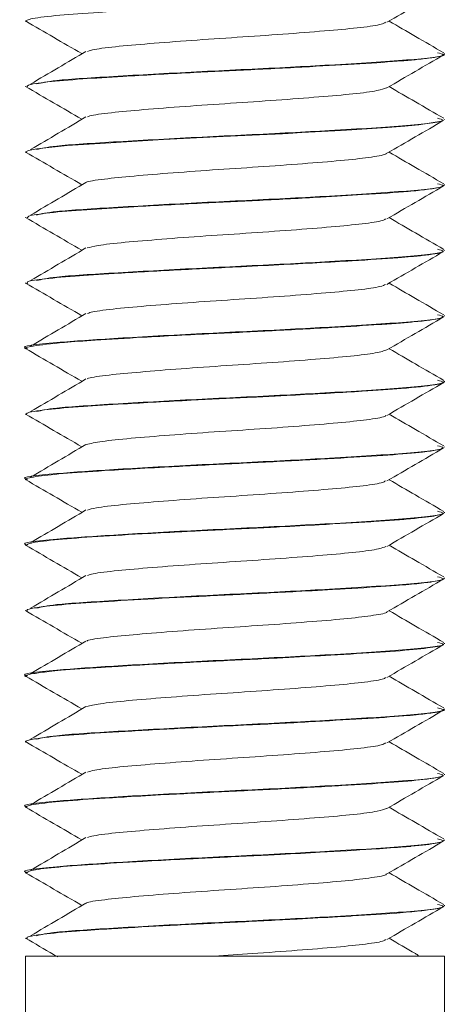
# Model space of a CAD drawing. Header units: millimetres. Extents: x 219 to 1654, y -143 to 1232.
# Tile 15 of 36: x 635.4 to 643.53, y 684.93 to 703.72. Entities that reach past the tile are written whole.
import ezdxf

# ---------------------------------------------------------------- set-up
doc = ezdxf.new("R2010")
doc.units = ezdxf.units.MM

msp = doc.modelspace()

# ---------------------------------------------------------------- linework, layer by layer
at = {"color": 7, "linetype": 'Continuous', "lineweight": 15}
for p, q in [((635.512, 703.697), (635.512, 703.687)), ((643.512, 703.062), (643.512, 703.072)), ((635.512, 702.447), (635.512, 702.437)), ((643.512, 701.812), (643.512, 701.822)), ((635.512, 701.197), (635.512, 701.187)), ((643.512, 700.562), (643.512, 700.572)), ((635.512, 699.947), (635.512, 699.937)), ((643.512, 699.312), (643.512, 699.322)), ((635.512, 698.697), (635.512, 698.687)), ((643.512, 698.062), (643.512, 698.072)), ((635.512, 697.447), (635.512, 697.437)), ((643.512, 696.812), (643.512, 696.822)), ((635.512, 696.197), (635.512, 696.187)), ((643.512, 695.562), (643.512, 695.572)), ((635.512, 694.947), (635.512, 694.937)), ((643.512, 694.312), (643.512, 694.322)), ((635.512, 693.697), (635.512, 693.687)), ((643.512, 693.062), (643.512, 693.072)), ((635.512, 692.447), (635.512, 692.437)), ((643.512, 691.812), (643.512, 691.822)), ((635.512, 691.197), (635.512, 691.188)), ((643.512, 690.562), (643.512, 690.572)), ((635.512, 689.947), (635.512, 689.937)), ((643.512, 689.312), (643.512, 689.322)), ((635.512, 688.697), (635.512, 688.687)), ((643.512, 688.062), (643.512, 688.072)), ((635.512, 687.447), (635.512, 687.437)), ((643.512, 686.812), (643.512, 686.822)), ((635.512, 686.197), (635.512, 686.187)), ((635.512, 685.853), (635.512, 683.853)), ((643.512, 685.853), (635.512, 685.853)), ((643.512, 683.853), (643.512, 685.853))]:
    msp.add_line(p, q, dxfattribs=at)
at = {"color": 7, "linetype": 'Continuous', "lineweight": 15, "flags": 128}
msp.add_lwpolyline([(635.538, 701.187), (635.519, 701.199), (635.573, 701.221), (635.728, 701.253), (636.311, 701.316), (637.042, 701.366), (638.151, 701.431), (639.285, 701.489), (639.84, 701.515), (640.129, 701.53), (640.28, 701.537), (640.356, 701.541), (640.395, 701.543), (640.414, 701.544), (640.419, 701.544), (640.421, 701.545), (640.423, 701.545), (640.423, 701.545), (640.424, 701.545), (640.424, 701.545), (640.424, 701.545), (640.424, 701.545), (640.424, 701.545), (640.424, 701.545), (640.428, 701.545), (640.434, 701.545), (640.455, 701.546), (640.527, 701.55), (640.793, 701.564), (641.55, 701.607), (642.424, 701.662), (642.757, 701.687), (643.025, 701.712), (643.456, 701.78), (643.466, 701.794)], dxfattribs=at)
at = {"color": 7, "linetype": 'Continuous', "lineweight": 15}
for points, knots in [([(635.512, 703.687), (635.518, 703.695), (635.531, 703.712), (635.686, 703.751), (636.096, 703.803), (636.951, 703.863), (638.027, 703.925), (639.177, 703.984), (640.274, 704.036), (641.338, 704.093), (642.137, 704.142), (642.625, 704.175), (643.08, 704.215), (643.422, 704.256), (643.45, 704.286), (643.458, 704.294)], [0, 0, 0, 0, 0.040479, 0.087764, 0.191102, 0.283737, 0.402419, 0.491041, 0.570589, 0.671035, 0.763323, 0.809169, 0.847745, 0.9593, 1, 1, 1, 1]), ([(642.416, 703.669), (642.596, 703.773), (642.955, 703.982), (643.315, 704.19), (643.495, 704.294)], [0, 0, 0, 0, 0.499762, 1, 1, 1, 1]), ([(635.515, 703.694), (635.693, 703.59), (636.05, 703.383), (636.408, 703.175), (636.586, 703.071)], [0, 0, 0, 0, 0.500071, 1, 1, 1, 1]), ([(642.387, 703.669), (642.368, 703.657), (642.318, 703.625), (641.944, 703.569), (641.335, 703.513), (640.55, 703.45), (639.671, 703.389), (638.778, 703.332), (637.951, 703.268), (637.276, 703.211), (636.834, 703.158), (636.735, 703.126), (636.699, 703.114)], [0, 0, 0, 0, 0.066669, 0.176474, 0.283819, 0.39335, 0.502302, 0.61002, 0.719931, 0.827542, 0.936631, 1, 1, 1, 1]), ([(643.499, 703.087), (643.319, 703.192), (642.972, 703.393), (642.624, 703.595), (642.457, 703.692)], [0, 0, 0, 0, 0.517493, 1, 1, 1, 1]), ([(635.549, 702.437), (635.546, 702.448), (635.535, 702.478), (635.891, 702.53), (636.531, 702.586), (637.454, 702.642), (638.547, 702.704), (639.79, 702.763), (640.918, 702.82), (641.937, 702.879), (642.597, 702.922), (643.026, 702.961), (643.35, 703.002), (643.543, 703.036), (643.496, 703.059), (643.489, 703.062)], [0, 0, 0, 0, 0.053166, 0.148621, 0.241127, 0.320409, 0.431605, 0.518157, 0.615688, 0.703397, 0.793163, 0.83527, 0.888662, 0.983176, 1, 1, 1, 1]), ([(636.668, 703.114), (636.492, 703.01), (636.14, 702.802), (635.787, 702.594), (635.61, 702.491)], [0, 0, 0, 0, 0.4999286, 1, 1, 1, 1]), ([(643.383, 703.089), (643.434, 703.076), (643.611, 703.031), (642.892, 702.949), (641.69, 702.873), (640.302, 702.797), (638.851, 702.73), (637.243, 702.64), (636.033, 702.565), (635.819, 702.514), (635.726, 702.492)], [0, 0, 0, 0, 0.065202, 0.231007, 0.394635, 0.461355, 0.603624, 0.74828, 0.890459, 1, 1, 1, 1]), ([(642.416, 702.419), (642.596, 702.523), (642.955, 702.732), (643.315, 702.94), (643.495, 703.044)], [0, 0, 0, 0, 0.4997627, 1, 1, 1, 1]), ([(635.515, 702.444), (635.693, 702.34), (636.05, 702.133), (636.408, 701.925), (636.586, 701.821)], [0, 0, 0, 0, 0.500071, 1, 1, 1, 1]), ([(642.406, 702.42), (642.36, 702.402), (642.262, 702.363), (641.799, 702.303), (641.134, 702.246), (640.318, 702.183), (639.427, 702.124), (638.544, 702.064), (637.747, 702.002), (637.128, 701.945), (636.765, 701.896), (636.709, 701.87), (636.696, 701.864)], [0, 0, 0, 0, 0.097425, 0.206742, 0.314165, 0.424026, 0.531994, 0.640622, 0.750295, 0.857588, 0.967257, 1, 1, 1, 1]), ([(643.499, 701.837), (643.319, 701.942), (642.972, 702.143), (642.624, 702.345), (642.457, 702.442)], [0, 0, 0, 0, 0.517493, 1, 1, 1, 1]), ([(636.668, 701.864), (636.492, 701.76), (636.14, 701.552), (635.787, 701.344), (635.61, 701.241)], [0, 0, 0, 0, 0.4999286, 1, 1, 1, 1]), ([(643.383, 701.839), (643.434, 701.826), (643.611, 701.781), (642.892, 701.699), (641.69, 701.623), (640.302, 701.547), (638.851, 701.48), (637.243, 701.39), (636.033, 701.315), (635.819, 701.264), (635.726, 701.242)], [0, 0, 0, 0, 0.065202, 0.231007, 0.394635, 0.461355, 0.603624, 0.74828, 0.890459, 1, 1, 1, 1]), ([(642.416, 701.169), (642.596, 701.273), (642.955, 701.482), (643.315, 701.69), (643.495, 701.794)], [0, 0, 0, 0, 0.499762, 1, 1, 1, 1]), ([(635.515, 701.194), (635.693, 701.09), (636.05, 700.883), (636.408, 700.675), (636.586, 700.571)], [0, 0, 0, 0, 0.500071, 1, 1, 1, 1]), ([(642.401, 701.169), (642.401, 701.166), (642.401, 701.143), (642.147, 701.098), (641.644, 701.038), (640.922, 700.979), (640.081, 700.916), (639.182, 700.859), (638.318, 700.797), (637.554, 700.736), (636.998, 700.679), (636.701, 700.635), (636.673, 700.615), (636.672, 700.614)], [0, 0, 0, 0, 0.01549, 0.125528, 0.234309, 0.342723, 0.452862, 0.560534, 0.670253, 0.779637, 0.887524, 0.997725, 1, 1, 1, 1]), ([(643.499, 700.587), (643.319, 700.692), (642.972, 700.893), (642.624, 701.095), (642.457, 701.192)], [0, 0, 0, 0, 0.517493, 1, 1, 1, 1]), ([(635.551, 699.937), (635.554, 699.951), (635.562, 699.985), (636.003, 700.043), (636.707, 700.097), (637.669, 700.155), (638.779, 700.215), (640.022, 700.273), (641.083, 700.329), (642.07, 700.387), (642.749, 700.433), (643.136, 700.474), (643.296, 700.496), (643.458, 700.525), (643.487, 700.545), (643.51, 700.562)], [0, 0, 0, 0, 0.070427, 0.167887, 0.261418, 0.339913, 0.448954, 0.537033, 0.634025, 0.708318, 0.810059, 0.86663, 0.898686, 0.916454, 1, 1, 1, 1]), ([(636.668, 700.614), (636.492, 700.51), (636.14, 700.302), (635.787, 700.094), (635.61, 699.991)], [0, 0, 0, 0, 0.499929, 1, 1, 1, 1]), ([(643.383, 700.589), (643.434, 700.576), (643.611, 700.531), (642.892, 700.449), (641.69, 700.373), (640.302, 700.297), (638.851, 700.23), (637.243, 700.14), (636.033, 700.065), (635.819, 700.014), (635.726, 699.992)], [0, 0, 0, 0, 0.065202, 0.231007, 0.394635, 0.461355, 0.603624, 0.74828, 0.890459, 1, 1, 1, 1]), ([(642.416, 699.919), (642.596, 700.023), (642.955, 700.232), (643.315, 700.44), (643.495, 700.544)], [0, 0, 0, 0, 0.499762, 1, 1, 1, 1]), ([(635.515, 699.944), (635.693, 699.84), (636.05, 699.633), (636.408, 699.425), (636.586, 699.321)], [0, 0, 0, 0, 0.500071, 1, 1, 1, 1]), ([(642.385, 699.919), (642.378, 699.91), (642.354, 699.882), (642.034, 699.831), (641.465, 699.773), (640.704, 699.712), (639.838, 699.65), (638.941, 699.593), (638.096, 699.53), (637.387, 699.471), (636.883, 699.416), (636.748, 699.379), (636.689, 699.363)], [0, 0, 0, 0, 0.045743, 0.155651, 0.263266, 0.372339, 0.481779, 0.589157, 0.698999, 0.807147, 0.915612, 1, 1, 1, 1]), ([(643.499, 699.337), (643.319, 699.442), (642.972, 699.643), (642.624, 699.845), (642.457, 699.942)], [0, 0, 0, 0, 0.517493, 1, 1, 1, 1]), ([(635.556, 698.687), (635.546, 698.696), (635.518, 698.722), (635.812, 698.77), (636.377, 698.825), (637.264, 698.881), (638.332, 698.942), (639.435, 698.996), (640.591, 699.053), (641.702, 699.114), (642.486, 699.164), (642.914, 699.2), (643.27, 699.239), (643.516, 699.278), (643.486, 699.305), (643.479, 699.312)], [0, 0, 0, 0, 0.0439641, 0.1278143, 0.2237191, 0.3045144, 0.4118714, 0.5020235, 0.5675633, 0.6889028, 0.7836496, 0.8192721, 0.8638655, 0.9645751, 1, 1, 1, 1]), ([(636.668, 699.364), (636.492, 699.26), (636.14, 699.052), (635.787, 698.844), (635.61, 698.741)], [0, 0, 0, 0, 0.4999286, 1, 1, 1, 1]), ([(643.383, 699.339), (643.434, 699.326), (643.611, 699.281), (642.892, 699.199), (641.69, 699.123), (640.302, 699.047), (638.851, 698.98), (637.243, 698.89), (636.033, 698.815), (635.819, 698.764), (635.726, 698.742)], [0, 0, 0, 0, 0.065202, 0.231007, 0.394635, 0.461355, 0.603624, 0.74828, 0.890459, 1, 1, 1, 1]), ([(642.416, 698.669), (642.596, 698.773), (642.955, 698.982), (643.315, 699.19), (643.495, 699.294)], [0, 0, 0, 0, 0.4997627, 1, 1, 1, 1]), ([(635.515, 698.694), (635.693, 698.59), (636.05, 698.383), (636.408, 698.175), (636.586, 698.071)], [0, 0, 0, 0, 0.500071, 1, 1, 1, 1]), ([(642.39, 698.669), (642.364, 698.655), (642.301, 698.621), (641.901, 698.564), (641.273, 698.508), (640.477, 698.445), (639.594, 698.385), (638.703, 698.326), (637.886, 698.263), (637.227, 698.206), (636.812, 698.154), (636.728, 698.124), (636.7, 698.114)], [0, 0, 0, 0, 0.076339, 0.186034, 0.293344, 0.403021, 0.51169, 0.619652, 0.729532, 0.836982, 0.946297, 1, 1, 1, 1]), ([(643.499, 698.087), (643.319, 698.192), (642.972, 698.393), (642.624, 698.595), (642.457, 698.692)], [0, 0, 0, 0, 0.517493, 1, 1, 1, 1]), ([(643.383, 698.089), (643.434, 698.076), (643.611, 698.031), (642.892, 697.949), (641.691, 697.873), (640.301, 697.797), (638.86, 697.73), (637.209, 697.64), (635.985, 697.554), (635.375, 697.486), (635.539, 697.45), (635.552, 697.447)], [0, 0, 0, 0, 0.0606783, 0.214979, 0.367255, 0.4293454, 0.5617438, 0.6963637, 0.8286781, 0.9863075, 1, 1, 1, 1]), ([(636.668, 698.114), (636.492, 698.01), (636.14, 697.802), (635.787, 697.594), (635.61, 697.491)], [0, 0, 0, 0, 0.4999286, 1, 1, 1, 1]), ([(635.514, 697.437), (635.513, 697.438), (635.464, 697.456), (635.657, 697.495), (636.114, 697.554), (636.873, 697.607), (637.817, 697.664), (639.003, 697.726), (640.26, 697.785), (641.363, 697.845), (642.148, 697.893), (642.634, 697.926), (643.098, 697.967), (643.46, 698.013), (643.486, 698.049), (643.495, 698.062)], [0, 0, 0, 0, 0.00131, 0.087448, 0.197074, 0.267796, 0.355488, 0.466904, 0.55686, 0.6529, 0.741951, 0.785154, 0.824509, 0.935548, 1, 1, 1, 1]), ([(642.416, 697.419), (642.596, 697.523), (642.955, 697.732), (643.315, 697.94), (643.495, 698.044)], [0, 0, 0, 0, 0.499762, 1, 1, 1, 1]), ([(635.515, 697.444), (635.693, 697.34), (636.05, 697.133), (636.408, 696.925), (636.586, 696.821)], [0, 0, 0, 0, 0.500071, 1, 1, 1, 1]), ([(642.416, 697.42), (642.359, 697.4), (642.243, 697.36), (641.75, 697.298), (641.069, 697.241), (640.244, 697.178), (639.35, 697.12), (638.472, 697.059), (637.685, 696.996), (637.085, 696.94), (636.745, 696.893), (636.698, 696.868), (636.69, 696.864)], [0, 0, 0, 0, 0.107017, 0.216113, 0.323695, 0.433593, 0.541316, 0.650235, 0.759766, 0.867094, 0.976879, 1, 1, 1, 1]), ([(643.499, 696.837), (643.319, 696.942), (642.972, 697.143), (642.624, 697.345), (642.457, 697.442)], [0, 0, 0, 0, 0.517493, 1, 1, 1, 1]), ([(635.529, 696.187), (635.529, 696.195), (635.527, 696.225), (635.858, 696.278), (636.541, 696.337), (637.469, 696.393), (638.561, 696.454), (639.551, 696.501), (640.219, 696.534), (640.988, 696.574), (641.882, 696.625), (642.812, 696.686), (643.323, 696.746), (643.535, 696.789), (643.495, 696.809), (643.487, 696.812)], [0, 0, 0, 0, 0.0389699, 0.1490451, 0.2425883, 0.3217346, 0.43308, 0.5189127, 0.5568157, 0.5938641, 0.7080411, 0.792091, 0.9038654, 0.9814534, 1, 1, 1, 1]), ([(636.668, 696.864), (636.492, 696.76), (636.14, 696.552), (635.787, 696.344), (635.61, 696.241)], [0, 0, 0, 0, 0.499929, 1, 1, 1, 1]), ([(643.383, 696.839), (643.434, 696.826), (643.611, 696.781), (642.892, 696.699), (641.69, 696.623), (640.302, 696.547), (638.851, 696.48), (637.243, 696.39), (636.033, 696.315), (635.819, 696.264), (635.726, 696.242)], [0, 0, 0, 0, 0.065202, 0.231007, 0.394635, 0.461355, 0.603624, 0.74828, 0.890459, 1, 1, 1, 1]), ([(642.416, 696.169), (642.596, 696.273), (642.955, 696.482), (643.315, 696.69), (643.495, 696.794)], [0, 0, 0, 0, 0.4997627, 1, 1, 1, 1]), ([(635.515, 696.194), (635.693, 696.09), (636.05, 695.883), (636.408, 695.675), (636.586, 695.571)], [0, 0, 0, 0, 0.500071, 1, 1, 1, 1]), ([(642.394, 696.169), (642.392, 696.164), (642.387, 696.14), (642.113, 696.092), (641.589, 696.034), (640.855, 695.974), (640.005, 695.911), (639.106, 695.854), (638.246, 695.792), (637.505, 695.731), (636.935, 695.674), (636.757, 695.633), (636.669, 695.613)], [0, 0, 0, 0, 0.024957, 0.134777, 0.242922, 0.351357, 0.461099, 0.568401, 0.677979, 0.786794, 0.89459, 1, 1, 1, 1]), ([(643.499, 695.587), (643.319, 695.692), (642.972, 695.893), (642.624, 696.095), (642.457, 696.192)], [0, 0, 0, 0, 0.517493, 1, 1, 1, 1]), ([(643.383, 695.589), (643.434, 695.576), (643.611, 695.531), (642.892, 695.449), (641.691, 695.373), (640.301, 695.297), (638.86, 695.23), (637.209, 695.14), (635.985, 695.054), (635.375, 694.986), (635.539, 694.95), (635.552, 694.947)], [0, 0, 0, 0, 0.060678, 0.214979, 0.367255, 0.429345, 0.561744, 0.696364, 0.828678, 0.986308, 1, 1, 1, 1]), ([(635.529, 694.937), (635.524, 694.941), (635.499, 694.964), (635.718, 695.007), (636.267, 695.066), (636.856, 695.105), (637.268, 695.13), (637.596, 695.15), (638.265, 695.188), (639.301, 695.24), (640.472, 695.296), (641.561, 695.356), (642.477, 695.412), (643.075, 695.463), (643.341, 695.503), (643.468, 695.528), (643.465, 695.539), (643.463, 695.544)], [0, 0, 0, 0, 0.020722, 0.116358, 0.211485, 0.306605, 0.316768, 0.336246, 0.403049, 0.498547, 0.593016, 0.689448, 0.784033, 0.879392, 0.942268, 0.975906, 1, 1, 1, 1]), ([(636.668, 695.614), (636.492, 695.51), (636.14, 695.302), (635.787, 695.094), (635.61, 694.991)], [0, 0, 0, 0, 0.4999286, 1, 1, 1, 1]), ([(642.416, 694.919), (642.596, 695.023), (642.955, 695.232), (643.315, 695.44), (643.495, 695.544)], [0, 0, 0, 0, 0.4997627, 1, 1, 1, 1]), ([(635.515, 694.944), (635.693, 694.84), (636.05, 694.633), (636.408, 694.425), (636.586, 694.321)], [0, 0, 0, 0, 0.500071, 1, 1, 1, 1]), ([(642.385, 694.919), (642.373, 694.909), (642.338, 694.879), (641.994, 694.825), (641.406, 694.768), (640.633, 694.707), (639.762, 694.645), (638.865, 694.588), (638.029, 694.524), (637.335, 694.466), (636.86, 694.412), (636.742, 694.377), (636.695, 694.363)], [0, 0, 0, 0, 0.05536, 0.165244, 0.272702, 0.38201, 0.491248, 0.59875, 0.708646, 0.816515, 0.92529, 1, 1, 1, 1]), ([(643.499, 694.337), (643.319, 694.442), (642.972, 694.643), (642.624, 694.845), (642.457, 694.942)], [0, 0, 0, 0, 0.517493, 1, 1, 1, 1]), ([(643.383, 694.339), (643.434, 694.326), (643.611, 694.281), (642.892, 694.199), (641.691, 694.123), (640.301, 694.047), (638.86, 693.98), (637.209, 693.89), (635.985, 693.804), (635.375, 693.736), (635.539, 693.7), (635.552, 693.697)], [0, 0, 0, 0, 0.060678, 0.214979, 0.367255, 0.429345, 0.561744, 0.696364, 0.828678, 0.986308, 1, 1, 1, 1]), ([(636.668, 694.364), (636.492, 694.26), (636.14, 694.052), (635.787, 693.844), (635.61, 693.741)], [0, 0, 0, 0, 0.499929, 1, 1, 1, 1]), ([(635.536, 693.687), (635.548, 693.703), (635.576, 693.737), (636.018, 693.794), (636.747, 693.85), (637.604, 693.901), (638.335, 693.941), (639.09, 693.98), (639.664, 694.007), (640.165, 694.031), (640.549, 694.051), (641.251, 694.088), (641.976, 694.132), (642.527, 694.168), (642.994, 694.206), (643.419, 694.256), (643.479, 694.294), (643.508, 694.312)], [0, 0, 0, 0, 0.075822, 0.169366, 0.261107, 0.353619, 0.414402, 0.447236, 0.538536, 0.549347, 0.568534, 0.631951, 0.724828, 0.770322, 0.816522, 0.910036, 1, 1, 1, 1]), ([(642.416, 693.669), (642.596, 693.773), (642.955, 693.982), (643.315, 694.19), (643.495, 694.294)], [0, 0, 0, 0, 0.499762, 1, 1, 1, 1]), ([(635.515, 693.694), (635.693, 693.59), (636.05, 693.383), (636.408, 693.175), (636.586, 693.071)], [0, 0, 0, 0, 0.500071, 1, 1, 1, 1]), ([(642.396, 693.669), (642.362, 693.654), (642.283, 693.617), (641.855, 693.559), (641.21, 693.502), (640.404, 693.439), (639.517, 693.38), (638.63, 693.321), (637.821, 693.258), (637.18, 693.201), (636.79, 693.151), (636.719, 693.122), (636.699, 693.114)], [0, 0, 0, 0, 0.086036, 0.195578, 0.302907, 0.412694, 0.521037, 0.629297, 0.739106, 0.846452, 0.955951, 1, 1, 1, 1]), ([(643.499, 693.087), (643.319, 693.192), (642.972, 693.393), (642.624, 693.595), (642.457, 693.692)], [0, 0, 0, 0, 0.517493, 1, 1, 1, 1]), ([(635.552, 692.437), (635.539, 692.445), (635.522, 692.455), (635.566, 692.469), (635.636, 692.489), (635.867, 692.526), (636.425, 692.579), (637.311, 692.634), (638.378, 692.695), (639.544, 692.751), (640.602, 692.803), (641.293, 692.841), (641.62, 692.861), (641.706, 692.866), (641.732, 692.867), (642.057, 692.887), (642.449, 692.911), (642.911, 692.95), (643.283, 692.989), (643.449, 693.023), (643.492, 693.043), (643.497, 693.045), (643.509, 693.052), (643.508, 693.058), (643.507, 693.062)], [0, 0, 0, 0, 0.038979, 0.049725, 0.068893, 0.132402, 0.225272, 0.316738, 0.410258, 0.502272, 0.594494, 0.662832, 0.680893, 0.685883, 0.687367, 0.688177, 0.779557, 0.811656, 0.872791, 0.965875, 0.967417, 0.970147, 0.97917, 1, 1, 1, 1]), ([(636.668, 693.114), (636.492, 693.01), (636.14, 692.802), (635.787, 692.594), (635.61, 692.491)], [0, 0, 0, 0, 0.499929, 1, 1, 1, 1]), ([(643.383, 693.089), (643.434, 693.076), (643.611, 693.031), (642.892, 692.949), (641.69, 692.873), (640.302, 692.797), (638.851, 692.73), (637.243, 692.64), (636.033, 692.565), (635.819, 692.514), (635.726, 692.492)], [0, 0, 0, 0, 0.0652021, 0.2310065, 0.3946353, 0.4613548, 0.603624, 0.7482804, 0.8904594, 1, 1, 1, 1]), ([(642.416, 692.419), (642.596, 692.523), (642.955, 692.732), (643.315, 692.94), (643.495, 693.044)], [0, 0, 0, 0, 0.4997627, 1, 1, 1, 1]), ([(635.515, 692.444), (635.693, 692.34), (636.05, 692.133), (636.408, 691.925), (636.586, 691.821)], [0, 0, 0, 0, 0.500071, 1, 1, 1, 1]), ([(642.411, 692.419), (642.412, 692.418), (642.418, 692.397), (642.183, 692.354), (641.707, 692.294), (641.001, 692.236), (640.17, 692.172), (639.273, 692.115), (638.401, 692.053), (637.624, 691.991), (637.044, 691.935), (636.724, 691.889), (636.687, 691.867), (636.683, 691.864)], [0, 0, 0, 0, 0.004353, 0.114234, 0.223365, 0.331454, 0.441647, 0.549469, 0.658938, 0.768583, 0.876292, 0.986451, 1, 1, 1, 1]), ([(643.499, 691.837), (643.319, 691.942), (642.972, 692.143), (642.624, 692.345), (642.457, 692.442)], [0, 0, 0, 0, 0.517493, 1, 1, 1, 1]), ([(643.383, 691.839), (643.434, 691.826), (643.611, 691.781), (642.892, 691.699), (641.691, 691.623), (640.301, 691.547), (638.86, 691.48), (637.209, 691.39), (635.985, 691.304), (635.375, 691.236), (635.539, 691.2), (635.552, 691.197)], [0, 0, 0, 0, 0.060678, 0.214979, 0.367255, 0.429345, 0.561744, 0.696364, 0.828678, 0.986308, 1, 1, 1, 1]), ([(635.517, 691.188), (635.515, 691.188), (635.464, 691.206), (635.622, 691.237), (635.893, 691.277), (636.306, 691.318), (636.76, 691.349), (637.379, 691.387), (638.065, 691.427), (639.072, 691.479), (639.858, 691.516), (640.245, 691.536), (640.274, 691.537), (640.374, 691.542), (640.746, 691.562), (641.449, 691.6), (642.321, 691.652), (643.043, 691.708), (643.343, 691.751), (643.446, 691.776), (643.498, 691.791), (643.496, 691.803), (643.494, 691.812)], [0, 0, 0, 0, 0.002616, 0.087938, 0.152725, 0.188745, 0.280109, 0.312111, 0.373339, 0.465543, 0.557738, 0.558477, 0.559899, 0.564791, 0.582769, 0.651381, 0.743694, 0.835599, 0.929119, 0.938711, 0.95721, 1, 1, 1, 1]), ([(636.668, 691.864), (636.492, 691.76), (636.14, 691.552), (635.787, 691.344), (635.61, 691.241)], [0, 0, 0, 0, 0.4999286, 1, 1, 1, 1]), ([(642.416, 691.169), (642.596, 691.273), (642.955, 691.482), (643.315, 691.69), (643.495, 691.794)], [0, 0, 0, 0, 0.4997627, 1, 1, 1, 1]), ([(635.515, 691.194), (635.693, 691.09), (636.05, 690.883), (636.408, 690.675), (636.586, 690.571)], [0, 0, 0, 0, 0.500071, 1, 1, 1, 1]), ([(642.389, 691.169), (642.385, 691.162), (642.372, 691.137), (642.078, 691.087), (641.533, 691.029), (640.786, 690.969), (639.928, 690.906), (639.03, 690.849), (638.176, 690.786), (637.45, 690.726), (636.911, 690.67), (636.753, 690.631), (636.679, 690.613)], [0, 0, 0, 0, 0.034507, 0.144391, 0.252259, 0.361009, 0.470636, 0.57794, 0.687663, 0.796187, 0.904265, 1, 1, 1, 1]), ([(643.499, 690.587), (643.319, 690.692), (642.972, 690.893), (642.624, 691.095), (642.457, 691.192)], [0, 0, 0, 0, 0.517493, 1, 1, 1, 1]), ([(636.668, 690.614), (636.492, 690.51), (636.14, 690.302), (635.787, 690.094), (635.61, 689.991)], [0, 0, 0, 0, 0.499929, 1, 1, 1, 1]), ([(643.383, 690.589), (643.434, 690.576), (643.611, 690.531), (642.892, 690.449), (641.69, 690.373), (640.302, 690.297), (638.851, 690.23), (637.243, 690.14), (636.033, 690.065), (635.819, 690.014), (635.726, 689.992)], [0, 0, 0, 0, 0.065202, 0.231007, 0.394635, 0.461355, 0.603624, 0.74828, 0.890459, 1, 1, 1, 1]), ([(635.517, 689.937), (635.516, 689.94), (635.509, 689.951), (635.548, 689.965), (635.609, 689.981), (635.703, 690), (635.973, 690.038), (636.589, 690.09), (637.518, 690.146), (638.29, 690.189), (638.786, 690.214), (639.164, 690.233), (639.901, 690.268), (640.937, 690.321), (641.965, 690.381), (642.614, 690.423), (643.039, 690.462), (643.353, 690.502), (643.548, 690.537), (643.496, 690.559), (643.489, 690.562)], [0, 0, 0, 0, 0.012186, 0.058226, 0.067725, 0.08652, 0.151901, 0.244213, 0.336139, 0.429669, 0.438956, 0.457354, 0.521386, 0.614187, 0.707431, 0.79872, 0.833022, 0.892303, 0.984908, 1, 1, 1, 1]), ([(642.416, 689.919), (642.596, 690.023), (642.955, 690.232), (643.315, 690.44), (643.495, 690.544)], [0, 0, 0, 0, 0.499763, 1, 1, 1, 1]), ([(635.515, 689.944), (635.693, 689.84), (636.05, 689.633), (636.408, 689.425), (636.586, 689.321)], [0, 0, 0, 0, 0.50007, 1, 1, 1, 1]), ([(642.386, 689.919), (642.369, 689.907), (642.321, 689.875), (641.952, 689.82), (641.345, 689.763), (640.562, 689.701), (639.684, 689.64), (638.791, 689.583), (637.963, 689.519), (637.285, 689.461), (636.837, 689.408), (636.736, 689.376), (636.698, 689.364)], [0, 0, 0, 0, 0.065003, 0.174823, 0.28218, 0.391681, 0.50068, 0.60836, 0.718274, 0.825917, 0.934963, 1, 1, 1, 1]), ([(643.499, 689.337), (643.319, 689.442), (642.972, 689.643), (642.624, 689.845), (642.457, 689.942)], [0, 0, 0, 0, 0.517493, 1, 1, 1, 1]), ([(643.383, 689.339), (643.434, 689.326), (643.611, 689.281), (642.892, 689.199), (641.691, 689.123), (640.301, 689.047), (638.86, 688.98), (637.209, 688.89), (635.985, 688.804), (635.375, 688.736), (635.539, 688.7), (635.552, 688.697)], [0, 0, 0, 0, 0.060678, 0.214979, 0.367255, 0.429345, 0.561744, 0.696364, 0.828678, 0.986308, 1, 1, 1, 1]), ([(635.53, 688.687), (635.525, 688.691), (635.5, 688.714), (635.725, 688.758), (636.278, 688.817), (636.869, 688.856), (637.28, 688.881), (637.608, 688.901), (638.281, 688.939), (639.32, 688.991), (640.491, 689.047), (641.577, 689.107), (642.49, 689.163), (643.082, 689.214), (643.345, 689.254), (643.47, 689.278), (643.466, 689.29), (643.465, 689.294)], [0, 0, 0, 0, 0.022239, 0.117914, 0.21303, 0.308138, 0.317857, 0.33719, 0.404599, 0.500051, 0.594554, 0.690987, 0.785531, 0.880935, 0.942985, 0.977431, 1, 1, 1, 1]), ([(636.668, 689.364), (636.492, 689.26), (636.14, 689.052), (635.787, 688.844), (635.61, 688.741)], [0, 0, 0, 0, 0.499928, 1, 1, 1, 1]), ([(642.416, 688.669), (642.596, 688.773), (642.955, 688.982), (643.315, 689.19), (643.495, 689.294)], [0, 0, 0, 0, 0.499762, 1, 1, 1, 1]), ([(635.515, 688.694), (635.693, 688.59), (636.05, 688.383), (636.408, 688.175), (636.586, 688.071)], [0, 0, 0, 0, 0.50007, 1, 1, 1, 1]), ([(642.404, 688.67), (642.36, 688.652), (642.265, 688.614), (641.808, 688.554), (641.146, 688.497), (640.331, 688.434), (639.44, 688.375), (638.557, 688.315), (637.758, 688.252), (637.135, 688.196), (636.769, 688.147), (636.71, 688.12), (636.696, 688.114)], [0, 0, 0, 0, 0.095749, 0.205101, 0.312506, 0.42236, 0.530378, 0.638954, 0.748652, 0.855948, 0.965595, 1, 1, 1, 1]), ([(643.499, 688.087), (643.319, 688.192), (642.972, 688.393), (642.624, 688.595), (642.457, 688.692)], [0, 0, 0, 0, 0.517492, 1, 1, 1, 1]), ([(643.383, 688.089), (643.434, 688.076), (643.611, 688.031), (642.892, 687.949), (641.691, 687.873), (640.301, 687.797), (638.86, 687.73), (637.209, 687.64), (635.985, 687.554), (635.375, 687.486), (635.539, 687.45), (635.552, 687.447)], [0, 0, 0, 0, 0.0606783, 0.214979, 0.367255, 0.4293454, 0.5617438, 0.6963637, 0.8286781, 0.9863075, 1, 1, 1, 1]), ([(635.534, 687.437), (635.548, 687.453), (635.579, 687.487), (636.028, 687.545), (636.761, 687.601), (637.618, 687.652), (638.35, 687.692), (639.105, 687.731), (639.681, 687.758), (640.181, 687.782), (640.565, 687.802), (641.267, 687.839), (642.059, 687.886), (642.567, 687.922), (642.784, 687.94), (642.847, 687.945), (643.081, 687.966), (643.423, 688.007), (643.479, 688.044), (643.506, 688.062)], [0, 0, 0, 0, 0.077324, 0.17087, 0.262576, 0.355135, 0.415141, 0.448739, 0.540034, 0.55059, 0.569698, 0.633476, 0.726318, 0.790867, 0.809125, 0.814738, 0.818006, 0.911531, 1, 1, 1, 1]), ([(636.668, 688.114), (636.492, 688.01), (636.14, 687.802), (635.787, 687.594), (635.61, 687.491)], [0, 0, 0, 0, 0.4999297, 1, 1, 1, 1]), ([(642.416, 687.419), (642.596, 687.523), (642.955, 687.732), (643.315, 687.94), (643.495, 688.044)], [0, 0, 0, 0, 0.499762, 1, 1, 1, 1]), ([(635.515, 687.444), (635.693, 687.34), (636.05, 687.133), (636.408, 686.925), (636.586, 686.821)], [0, 0, 0, 0, 0.500072, 1, 1, 1, 1]), ([(642.402, 687.419), (642.402, 687.416), (642.404, 687.394), (642.152, 687.349), (641.654, 687.289), (640.934, 687.23), (640.094, 687.167), (639.196, 687.11), (638.33, 687.048), (637.564, 686.987), (637.005, 686.929), (636.704, 686.886), (636.675, 686.865), (636.674, 686.864)], [0, 0, 0, 0, 0.013848, 0.123868, 0.232702, 0.341063, 0.451215, 0.558903, 0.668589, 0.778014, 0.88587, 0.996068, 1, 1, 1, 1]), ([(643.499, 686.837), (643.319, 686.942), (642.972, 687.143), (642.624, 687.345), (642.457, 687.442)], [0, 0, 0, 0, 0.517493, 1, 1, 1, 1]), ([(636.668, 686.864), (636.492, 686.76), (636.14, 686.552), (635.787, 686.344), (635.61, 686.241)], [0, 0, 0, 0, 0.499929, 1, 1, 1, 1]), ([(643.383, 686.839), (643.434, 686.826), (643.611, 686.781), (642.892, 686.699), (641.69, 686.623), (640.302, 686.547), (638.851, 686.48), (637.243, 686.39), (636.033, 686.315), (635.819, 686.264), (635.726, 686.242)], [0, 0, 0, 0, 0.065202, 0.231007, 0.394635, 0.461355, 0.603624, 0.74828, 0.890459, 1, 1, 1, 1]), ([(635.553, 686.187), (635.539, 686.195), (635.523, 686.206), (635.568, 686.22), (635.64, 686.24), (635.874, 686.277), (636.376, 686.324), (636.911, 686.359), (637.221, 686.378), (637.643, 686.403), (638.397, 686.446), (639.563, 686.502), (640.613, 686.554), (641.298, 686.592), (641.623, 686.611), (641.718, 686.617), (642.064, 686.638), (642.46, 686.662), (642.92, 686.7), (643.287, 686.74), (643.498, 686.781), (643.503, 686.806), (643.504, 686.812)], [0, 0, 0, 0, 0.040459, 0.050949, 0.070033, 0.133889, 0.226703, 0.290658, 0.30906, 0.318382, 0.411889, 0.503837, 0.596091, 0.662657, 0.681153, 0.68669, 0.689753, 0.781098, 0.812823, 0.874345, 0.967379, 1, 1, 1, 1]), ([(642.416, 686.169), (642.596, 686.273), (642.955, 686.482), (643.315, 686.69), (643.495, 686.794)], [0, 0, 0, 0, 0.499763, 1, 1, 1, 1]), ([(635.515, 686.194), (635.693, 686.09), (635.898, 685.971), (636.103, 685.852), (636.13, 685.837)], [0, 0, 0, 0, 0.871219, 1, 1, 1, 1]), ([(642.386, 686.169), (642.379, 686.161), (642.356, 686.133), (642.04, 686.082), (641.475, 686.024), (640.717, 685.963), (639.897, 685.904), (639.355, 685.869), (639.112, 685.853)], [0, 0, 0, 0, 0.077367, 0.270236, 0.459137, 0.650468, 0.842569, 1, 1, 1, 1]), ([(643.021, 685.864), (643.001, 685.876), (642.813, 685.985), (642.624, 686.095), (642.457, 686.192)], [0, 0, 0, 0, 0.109227, 1, 1, 1, 1])]:
    msp.add_open_spline(points, degree=3, knots=knots, dxfattribs=at)

doc.saveas('drawing.dxf')
